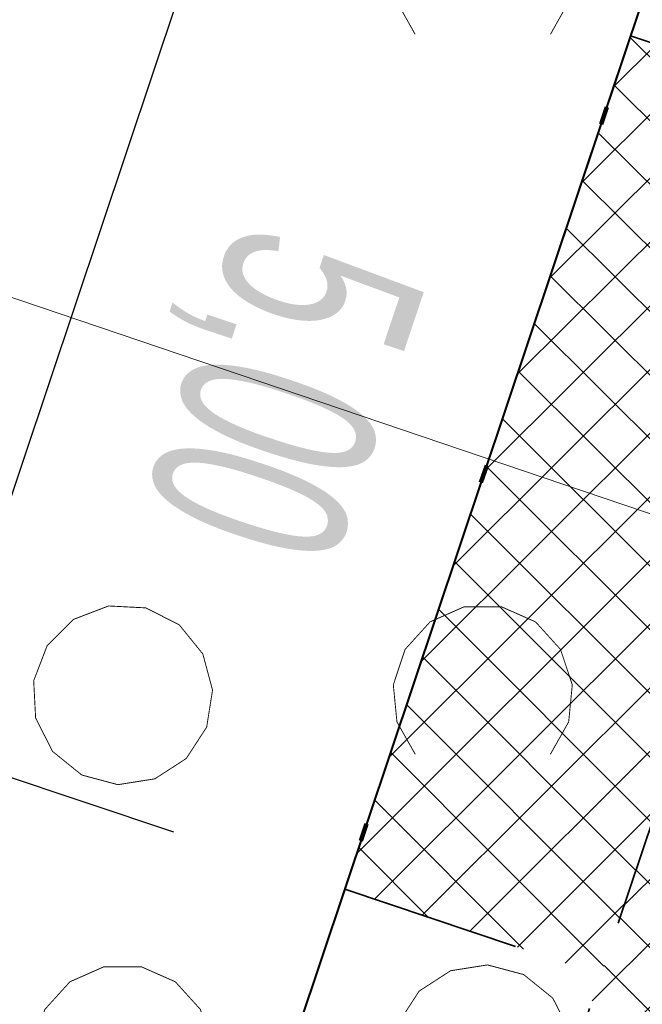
# Model space of a CAD drawing. Header units: metres. Extents: x 6599773 to 13199707, y 5688499 to 11377233.
# Tile 62 of 256: x 6599895.57 to 6599899.02, y 5688723.76 to 5688729.23. Entities that reach past the tile are written whole.
import ezdxf
from ezdxf import colors
from ezdxf.entities.mleader import LeaderData, LeaderLine
from ezdxf.math import Vec2, Vec3

# ---------------------------------------------------------------- set-up
doc = ezdxf.new("R2010")
doc.units = ezdxf.units.M
doc.header["$MEASUREMENT"] = 0
for name, pattern in [('1', [0]), ('9', [1, 0, -1]), ('BTO', [0]), ('BUF', [0]), ('BUG', [1.5, 1, -0.5])]:
    doc.linetypes.add(name, pattern=pattern)
doc.layers.get('0').update_dxf_attribs({"linetype": 'CONTINUOUS', "lineweight": 5})
doc.layers.get('Defpoints').update_dxf_attribs({"linetype": 'CONTINUOUS', "lineweight": 9})
for name, color, linetype, lineweight in [('_kolor chodnik', 50, '1', 0), ('_kolor zjazdy kostka', 7, '1', 0), ('_kolor zjazdy tłuczeń', 30, '1', 0), ('_kolor ścieżka', 10, '1', 0), ('_kraweznik', 7, 'CONTINUOUS', 35), ('_linie rozgran', 100, '9', 90), ('_obrzeze', 10, 'BUG', 35), ('_opis drzewa', 7, 'BUF', 25), ('_opis zjazdy', 7, '1', 18), ('_opiszjazd', 7, '1', 20), ('OTZ_L_1', 7, 'CONTINUOUS', 5)]:
    doc.layers.add(name, color=color, linetype=linetype, lineweight=lineweight)
doc.layers.add('_kolor jezdnia', color=7, linetype='1', lineweight=0, true_color=0x00dbdb)
doc.layers.add('_podział mój', color=7, linetype='BTO', lineweight=40, true_color=0xdb70ff)
doc.styles.add('opis', font='ARIALN.TTF', dxfattribs={"width": 0.7, "height": 1.1})
doc.styles.add('opis drzewa', font='ARIALN.TTF', dxfattribs={"width": 0.7, "height": 1.6})
doc.dimstyles.new('opi', dxfattribs={"dimtxt": 1.1, "dimasz": 0.6, "dimexe": 1, "dimexo": 1, "dimgap": 0.5, "dimtad": 1, "dimzin": 1, "dimtxsty": 'opis', "dimblk": 'ARCHTICK', "dimcen": 2.5, "dimadec": 3, "dimazin": 0, "dimtfac": 1, "dimtmove": 0, "dimatfit": 3, "dimfxl": 1, "dimarcsym": 0})
pattern_1 = [(45, (0, 0), (-0.1767766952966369, 0.1767766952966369), []), (135, (0, 0), (-0.1767766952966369, -0.1767766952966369), [])]

# ---------------------------------------------------------------- blocks, each defined once
blk = doc.blocks.new('_Dot')
at = {"color": 0, "linetype": 'ByBlock', "lineweight": -2}
blk.add_line((-0.5, 0), (-1, 0), dxfattribs=at)
at = {"color": 0, "linetype": 'ByBlock', "const_width": 0.5}
blk.add_lwpolyline([(-0.25, 0, 1), (0.25, 0, 1)], format="xyb", close=True, dxfattribs=at)
blk = doc.blocks.new('_ArchTick')
at = {"color": 0, "linetype": 'ByBlock', "const_width": 0.15}
blk.add_lwpolyline([(-0.5, -0.5), (0.5, 0.5)], dxfattribs=at)
blk = doc.blocks.new('*D328')
at = {"layer": '_opis zjazdy', "color": 0, "lineweight": -2, "transparency": 16777216}
for p, q in [((6599898.011492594, 5688729.454071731), (6599895.687864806, 5688730.23189847)), ((6599896.636145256, 5688729.914464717), (6599895.048976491, 5688725.173062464)), ((6599896.424323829, 5688724.712669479), (6599894.10069604, 5688725.490496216))]:
    blk.add_line(p, q, dxfattribs=at)
at = {"layer": 'Defpoints', "color": 0, "transparency": 16777216}
for p in [(6599898.959773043, 5688729.136637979), (6599895.048976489, 5688725.173062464), (6599897.372604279, 5688724.395235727)]:
    blk.add_point(p, dxfattribs=at)
at = {"layer": '_opis zjazdy', "color": 0, "lineweight": -2, "transparency": 16777216, "xscale": 0.6, "yscale": 0.6, "zscale": 0.6}
for p, rotation in [((6599896.636145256, 5688729.914464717), 71.4922000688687), ((6599895.048976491, 5688725.173062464), 251.4922000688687)]:
    blk.add_blockref('_ArchTick', p, dxfattribs=dict(at, rotation=rotation))
at = {"layer": '_opis zjazdy', "color": 0, "transparency": 16777216, "insert": (6599896.943562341, 5688727.175206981), "char_height": 1.1, "attachment_point": 5, "rotation": 251.49220006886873, "style": 'opis'}
blk.add_mtext('5,00', dxfattribs=at)
blk = doc.blocks.new('2_OTZK')
at = {"color": 7, "const_width": 0.005000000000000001}
for points in [[(-0.6431084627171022, 0.6411612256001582), (-0.8175084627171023, 0.5279612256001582), (-1.022908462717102, 0.4954612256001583), (-1.223708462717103, 0.5492612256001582), (-1.385308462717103, 0.6800612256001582), (-1.479708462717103, 0.8653612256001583), (-1.490508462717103, 1.072961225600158), (-1.416008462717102, 1.267061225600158), (-1.269008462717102, 1.414061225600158), (-1.074908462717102, 1.488561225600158), (-0.8673084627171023, 1.477761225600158), (-0.6820084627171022, 1.383361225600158), (-0.5512084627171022, 1.221761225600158), (-0.4974084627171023, 1.020961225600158), (-0.5299084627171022, 0.8155612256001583), (-0.6431084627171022, 0.6411612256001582)], [(0.6282915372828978, 0.6640612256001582), (0.5264915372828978, 0.8442612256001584), (0.5063915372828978, 1.050261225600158), (0.5714915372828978, 1.246761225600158), (0.7104915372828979, 1.400161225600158), (0.8997915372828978, 1.483961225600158), (1.106791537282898, 1.483961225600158), (1.296091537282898, 1.400161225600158), (1.435091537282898, 1.246761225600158), (1.500191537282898, 1.050261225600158), (1.480091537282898, 0.8442612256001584), (1.378291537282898, 0.6640612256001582)], [(-1.372308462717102, -1.335238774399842), (-1.473808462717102, -1.154938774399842), (-1.493508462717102, -0.9491387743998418), (-1.428308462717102, -0.7528387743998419), (-1.289208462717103, -0.5997387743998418), (-1.100108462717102, -0.5160387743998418), (-0.8933084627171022, -0.5160387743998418), (-0.7042084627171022, -0.5997387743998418), (-0.5651084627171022, -0.7528387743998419), (-0.4999084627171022, -0.9491387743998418), (-0.5196084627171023, -1.154938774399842), (-0.6211084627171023, -1.335238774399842)], [(0.6496915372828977, -0.6516387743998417), (0.8240915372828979, -0.5384387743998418), (1.029491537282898, -0.5059387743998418), (1.230291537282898, -0.5597387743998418), (1.391891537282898, -0.6905387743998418), (1.486291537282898, -0.8758387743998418), (1.497091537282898, -1.083438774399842), (1.422591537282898, -1.277538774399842), (1.275591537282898, -1.424538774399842), (1.081491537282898, -1.499038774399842), (0.8738915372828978, -1.488238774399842), (0.6885915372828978, -1.393838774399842), (0.5577915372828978, -1.232238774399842), (0.5039915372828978, -1.031438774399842), (0.5364915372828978, -0.8260387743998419), (0.6496915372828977, -0.6516387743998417)]]:
    blk.add_lwpolyline(points, dxfattribs=at)

msp = doc.modelspace()

# ---------------------------------------------------------------- hatches: boundary and pattern name
at = {"layer": '_kolor chodnik'}
h = msp.add_hatch(dxfattribs=at)
h.set_pattern_fill('ANSI37', color=256, scale=2)
h.set_pattern_definition(pattern_1)
h.paths.add_polyline_path([(6599849.938171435, 5688542.085872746), (6599852.232147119, 5688548.938742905), (6599853.573135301, 5688548.489851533), (6599853.827082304, 5688549.248475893), (6599851.793849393, 5688549.929093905), (6599849.895278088, 5688548.982823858), (6599847.823506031, 5688542.793750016)])
edge = h.paths.add_edge_path()
edge.add_line((6600018.106075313, 5689087.454911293), (6600022.42781917, 5689091.229234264))
edge.add_line((6600022.42781917, 5689091.229234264), (6600020.233254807, 5689093.742094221))
edge.add_line((6600020.233254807, 5689093.742094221), (6600017.159471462, 5689091.057656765))
edge.add_arc((6600023.275194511, 5689085.3851404), 8.341433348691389, 137.1531559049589, 148.8016577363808)
edge.add_line((6600016.140105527, 5689089.706021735), (6600018.106075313, 5689087.454911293))
h.paths.add_polyline_path([(6600038.501784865, 5689187.592294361), (6600037.906968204, 5689187.700586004), (6600037.63829624, 5689186.224843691), (6600038.240083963, 5689186.115282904)])
h.paths.add_polyline_path([(6600069.098302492, 5689360.276020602), (6600068.321239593, 5689360.413462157), (6600068.064048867, 5689358.936495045), (6600068.836639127, 5689358.799546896)])
h.paths.add_polyline_path([(6600082.393785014, 5689362.950258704), (6600082.941124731, 5689366.103121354), (6600081.481377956, 5689366.361351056), (6600080.923159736, 5689363.210828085)])
h.paths.add_polyline_path([(6600074.022236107, 5689388.065861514), (6600072.983907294, 5689388.249860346), (6600072.723374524, 5689386.77253894), (6600073.760538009, 5689386.588865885)])
h.paths.add_polyline_path([(6600105.613104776, 5689486.405659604), (6600106.749499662, 5689489.711933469), (6600105.298891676, 5689490.233346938), (6600104.143487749, 5689486.917306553)], flags=17)
h.paths.add_polyline_path([(6600132.519778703, 5689678.737346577), (6600131.761827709, 5689678.896110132), (6600131.444670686, 5689677.429261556), (6600132.212256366, 5689677.269208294)])
h.paths.add_polyline_path([(6600156.649397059, 5689798.7449027), (6600156.48800471, 5689797.958860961), (6600157.450195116, 5689797.757316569), (6600157.615023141, 5689798.542205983)])
h.paths.add_polyline_path([(6600189.055358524, 5689948.643107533), (6600187.902868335, 5689948.884512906), (6600187.600024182, 5689947.417400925), (6600188.748131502, 5689947.176379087)])
edge = h.paths.add_edge_path()
edge.add_line((6600204.459383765, 5690032.969035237), (6600204.153258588, 5690031.227801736))
edge.add_arc((6600202.328347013, 5690027.299936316), 4.331100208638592, 41.85300125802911, 65.08011549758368, ccw=False)
edge.add_arc((6600032.90393149, 5690051.979071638), 174.020003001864, 352.8070218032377, 353.495463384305)
edge.add_arc((6600202.372679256, 5690027.343587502), 5.999999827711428, 55.12102442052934, 69.64815978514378)
edge = h.paths.add_edge_path()
edge.add_line((6600205.046027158, 5690040.265402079), (6600204.972740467, 5690038.483452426))
edge.add_arc((6600203.986269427, 5690044.401803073), 5.999999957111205, 279.4630688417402, 294.9140560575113)
edge.add_line((6600206.513819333, 5690038.960158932), (6600206.607027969, 5690041.030672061))
edge.add_arc((6600203.986269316, 5690044.401803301), 4.270000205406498, 284.3702444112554, 307.86193139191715, ccw=False)
edge = h.paths.add_edge_path()
edge.add_arc((6600203.547470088, 5690044.558759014), 6.446878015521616, 324.4350091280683, 356.2013368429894, ccw=False)
edge.add_arc((6600203.986269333, 5690044.401803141), 6.00000007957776, 323.2169970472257, 357.4193489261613)
h.paths.add_polyline_path([(6600208.910055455, 5690121.713696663), (6600208.146285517, 5690121.748120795), (6600207.125602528, 5690121.794124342), (6600209.971605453, 5690121.665851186)])
edge = h.paths.add_edge_path()
edge.add_line((6600238.769818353, 5690481.648294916), (6600240.338176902, 5690490.873746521))
edge.add_line((6600240.338176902, 5690490.873746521), (6600241.251295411, 5690510.829461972))
edge.add_line((6600241.251295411, 5690510.829461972), (6600239.524022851, 5690510.928942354))
edge.add_line((6600239.524022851, 5690510.928942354), (6600238.633343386, 5690491.167757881))
edge.add_line((6600238.633343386, 5690491.167757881), (6600234.579716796, 5690467.661262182))
edge.add_line((6600234.579716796, 5690467.661262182), (6600234.449796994, 5690464.966873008))
edge.add_arc((6600242.443669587, 5690464.607462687), 8.00194818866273, 177.4256738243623, 268.2543056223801)
edge.add_line((6600242.199903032, 5690456.609228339), (6600242.216657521, 5690457.359274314))
edge.add_line((6600242.216657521, 5690457.359274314), (6600242.305257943, 5690458.836738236))
edge.add_arc((6600242.444504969, 5690464.607952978), 5.772894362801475, 177.0298084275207, 268.6178439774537, ccw=False)
edge.add_line((6600236.679365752, 5690464.907083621), (6600236.951876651, 5690470.95443634))
edge.add_line((6600236.951876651, 5690470.95443634), (6600238.150786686, 5690478.210832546))
edge.add_line((6600238.150786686, 5690478.210832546), (6600238.769818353, 5690481.648294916))
h.paths.add_polyline_path([(6600238.769818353, 5690481.648294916), (6600238.150786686, 5690478.210832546), (6600239.670056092, 5690477.930590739), (6600240.266710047, 5690481.376366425)], flags=17)
edge = h.paths.add_edge_path()
edge.add_line((6600223.366500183, 5690460.339976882), (6600223.276803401, 5690457.948865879))
edge.add_arc((6600221.105749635, 5690465.64864014), 7.999999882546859, 285.7465040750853, 299.8464885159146)
edge.add_line((6600225.08717264, 5690458.709744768), (6600225.240084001, 5690461.623695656))
edge.add_arc((6600221.105749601, 5690465.648640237), 5.769999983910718, 293.06724420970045, 315.7681070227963, ccw=False)
edge = h.paths.add_edge_path()
edge.add_arc((6600220.025145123, 5690444.676291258), 5.77000016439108, 37.996647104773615, 59.94382588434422, ccw=False)
edge.add_line((6600224.572175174, 5690448.22839199), (6600224.817793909, 5690451.081798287))
edge.add_arc((6600220.025145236, 5690444.676291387), 7.999999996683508, 53.19588653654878, 68.15166733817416)
edge.add_line((6600223.00235276, 5690452.101669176), (6600222.91504296, 5690449.670427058))
edge = h.paths.add_edge_path()
edge.add_arc((6600221.105749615, 5690465.648640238), 7.999999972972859, 328.0222308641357, 357.0132597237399)
edge.add_line((6600229.094882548, 5690465.23180147), (6600229.218816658, 5690467.593604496))
edge.add_line((6600229.218816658, 5690467.593604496), (6600228.218919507, 5690467.645774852))
edge.add_line((6600228.218919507, 5690467.645774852), (6600227.891778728, 5690461.411918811))
h.paths.add_polyline_path([(6600200.980142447, 5690012.236744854), (6600202.31727834, 5690011.956662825), (6600202.522293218, 5690012.935421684), (6600201.182321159, 5690013.216097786)])
h.paths.add_polyline_path([(6600196.457878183, 5689983.98337835), (6600195.202332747, 5689984.246370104), (6600194.899091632, 5689982.777335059), (6600196.150355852, 5689982.515240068)])
edge = h.paths.add_edge_path()
edge.add_line((6600112.305909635, 5689517.99101877), (6600112.691041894, 5689519.807934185))
edge.add_line((6600112.691041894, 5689519.807934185), (6600113.245521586, 5689522.423769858))
edge.add_line((6600113.245521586, 5689522.423769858), (6600111.553124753, 5689522.782507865))
edge.add_line((6600111.553124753, 5689522.782507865), (6600107.405864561, 5689503.217226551))
edge.add_line((6600107.405864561, 5689503.217226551), (6600099.494506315, 5689480.361667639))
edge.add_line((6600099.494506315, 5689480.361667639), (6600099.182814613, 5689478.891218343))
edge.add_arc((6600107.008997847, 5689477.232359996), 8.000059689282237, 168.0325629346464, 257.7529108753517)
edge.add_line((6600105.311960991, 5689469.414366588), (6600105.784990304, 5689471.593619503))
edge.add_arc((6600107.008927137, 5689477.232314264), 5.769999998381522, 168.0321375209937, 257.7533362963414, ccw=False)
edge.add_line((6600101.364343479, 5689478.42879883), (6600101.647245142, 5689479.76342708))
edge.add_line((6600101.647245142, 5689479.76342708), (6600104.143487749, 5689486.917306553))
edge.add_line((6600104.143487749, 5689486.917306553), (6600105.298891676, 5689490.233346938))
edge.add_line((6600105.298891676, 5689490.233346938), (6600108.240043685, 5689498.809726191))
edge.add_line((6600108.240043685, 5689498.809726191), (6600112.305909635, 5689517.99101877))
h.paths.add_polyline_path([(6600136.009573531, 5689645.499114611), (6600138.333647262, 5689645.012304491), (6600138.661671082, 5689646.578318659), (6600134.869459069, 5689647.372651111)])
at = {"layer": '_kolor jezdnia'}
h = msp.add_hatch(dxfattribs=at)
h.set_pattern_fill('ANSI37', color=256, scale=2.2)
h.set_pattern_definition([(311.9999999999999, (0, 0), (0.2043648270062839, 0.1840109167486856), []), (41.99999999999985, (0, 0), (-0.1840109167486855, 0.2043648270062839), [])])
edge = h.paths.add_edge_path()
edge.add_line((6599833.066047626, 5688539.933393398), (6599850.649511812, 5688527.983462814))
edge.add_arc((6599857.337592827, 5688536.653968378), 10.95025544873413, 169.5012687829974, 232.3548431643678, ccw=False)
edge.add_arc((6599858.085851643, 5688536.618142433), 11.69295282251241, 162.2507788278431, 169.9967502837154, ccw=False)
edge.add_line((6599846.949484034, 5688540.182754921), (6599847.823506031, 5688542.793750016))
edge.add_line((6599847.823506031, 5688542.793750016), (6599849.895278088, 5688548.982823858))
edge.add_line((6599849.895278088, 5688548.982823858), (6599852.434748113, 5688556.56906746))
edge.add_line((6599852.434748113, 5688556.56906746), (6599928.48625871, 5688783.760284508))
edge.add_line((6599928.48625871, 5688783.760284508), (6599931.025728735, 5688791.34652811))
edge.add_line((6599931.025728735, 5688791.34652811), (6599996.657773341, 5688987.411326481))
edge.add_line((6599996.657773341, 5688987.411326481), (6599999.197243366, 5688994.997570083))
edge.add_line((6599999.197243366, 5688994.997570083), (6600021.930100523, 5689062.908193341))
edge.add_line((6600021.930100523, 5689062.908193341), (6600017.620224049, 5689067.371531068))
edge.add_line((6600017.620224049, 5689067.371531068), (6600016.714558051, 5689064.654078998))
edge.add_line((6600016.714558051, 5689064.654078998), (6600012.423620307, 5689051.835617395))
edge.add_line((6600012.423620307, 5689051.835617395), (6600009.884150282, 5689044.249373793))
edge.add_line((6600009.884150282, 5689044.249373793), (6599977.53516164, 5688947.612159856))
edge.add_line((6599977.53516164, 5688947.612159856), (6599974.995691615, 5688940.025916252))
edge.add_line((6599974.995691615, 5688940.025916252), (6599942.096912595, 5688841.746295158))
edge.add_line((6599942.096912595, 5688841.746295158), (6599939.557442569, 5688834.160051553))
edge.add_line((6599939.557442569, 5688834.160051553), (6599882.679288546, 5688664.246042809))
edge.add_line((6599882.679288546, 5688664.246042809), (6599880.139818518, 5688656.659799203))
edge.add_line((6599880.139818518, 5688656.659799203), (6599852.464543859, 5688573.984527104))
edge.add_line((6599852.464543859, 5688573.984527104), (6599842.470137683, 5688544.127903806))
edge.add_arc((6599835.706422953, 5688546.652910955), 7.219660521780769, 248.54809133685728, 339.52856074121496, ccw=False)
h.paths.add_polyline_path([(6600044.653202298, 5689172.271628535), (6600046.276244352, 5689181.431901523), (6600047.759199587, 5689189.801539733), (6600051.0603021, 5689208.432603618), (6600052.368792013, 5689215.817578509), (6600054.808584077, 5689229.587499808), (6600056.11707399, 5689236.972474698), (6600057.346666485, 5689243.912161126), (6600058.655146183, 5689251.297078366), (6600058.831439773, 5689252.292060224), (6600060.098987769, 5689259.445963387), (6600060.139929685, 5689259.677035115), (6600061.407468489, 5689266.830886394), (6600072.329030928, 5689328.470998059), (6600073.637511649, 5689335.855921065), (6600077.337304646, 5689356.73715072), (6600078.820259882, 5689365.106788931), (6600081.142794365, 5689378.214921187), (6600082.53851694, 5689386.092227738), (6600095.187867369, 5689457.483787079), (6600091.082877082, 5689465.8405575), (6600089.043088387, 5689454.328211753), (6600087.870641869, 5689447.711051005), (6600087.560133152, 5689445.958573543), (6600086.562151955, 5689440.326076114), (6600082.433200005, 5689417.022719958), (6600080.95024477, 5689408.65308175), (6600077.202698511, 5689387.502337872), (6600075.719743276, 5689379.132699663), (6600073.469199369, 5689366.430874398), (6600071.986244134, 5689358.061236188), (6600069.986864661, 5689346.776955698), (6600068.591142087, 5689338.899649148), (6600065.559290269, 5689321.78820693), (6600064.163567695, 5689313.91090038), (6600059.719426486, 5689288.828650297), (6600058.323703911, 5689280.951343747), (6600057.563846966, 5689276.662793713), (6600056.168124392, 5689268.785487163), (6600054.804920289, 5689261.091711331), (6600053.409197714, 5689253.214404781), (6600053.264817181, 5689252.399536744), (6600051.869094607, 5689244.522230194), (6600051.183555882, 5689240.653124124), (6600049.787833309, 5689232.775817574), (6600046.593849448, 5689214.749319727), (6600045.198126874, 5689206.872013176), (6600044.41754409, 5689202.466488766), (6600042.934588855, 5689194.096850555), (6600036.429952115, 5689157.38538759), (6600034.94699688, 5689149.01574938), (6600030.579776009, 5689124.367629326), (6600027.529365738, 5689107.151445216), (6600024.895072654, 5689094.014582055), (6600030.583685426, 5689094.264316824), (6600032.945013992, 5689106.191885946), (6600043.170247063, 5689163.901990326)])
edge = h.paths.add_edge_path()
edge.add_line((6600111.106812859, 5689535.144351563), (6600111.256844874, 5689535.85214863))
edge.add_line((6600111.256844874, 5689535.85214863), (6600112.915748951, 5689543.678261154))
edge.add_line((6600112.915748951, 5689543.678261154), (6600117.304772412, 5689564.384094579))
edge.add_line((6600117.304772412, 5689564.384094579), (6600119.067357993, 5689572.699339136))
edge.add_line((6600119.067357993, 5689572.699339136), (6600120.087667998, 5689577.512794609))
edge.add_line((6600120.087667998, 5689577.512794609), (6600121.64289057, 5689584.849775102))
edge.add_line((6600121.64289057, 5689584.849775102), (6600128.436769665, 5689616.900852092))
edge.add_line((6600128.436769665, 5689616.900852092), (6600129.991992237, 5689624.237832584))
edge.add_line((6600129.991992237, 5689624.237832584), (6600132.660554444, 5689636.827148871))
edge.add_line((6600132.660554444, 5689636.827148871), (6600133.208838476, 5689639.444704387))
edge.add_line((6600133.208838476, 5689639.444704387), (6600134.848957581, 5689647.274775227))
edge.add_line((6600134.848957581, 5689647.274775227), (6600138.97649476, 5689666.979995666))
edge.add_line((6600138.97649476, 5689666.979995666), (6600140.51410642, 5689674.320687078))
edge.add_line((6600140.51410642, 5689674.320687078), (6600145.209128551, 5689696.735129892))
edge.add_line((6600145.209128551, 5689696.735129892), (6600146.746740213, 5689704.075821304))
edge.add_line((6600146.746740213, 5689704.075821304), (6600151.462308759, 5689726.588354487))
edge.add_line((6600151.462308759, 5689726.588354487), (6600152.999920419, 5689733.929045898))
edge.add_line((6600152.999920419, 5689733.929045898), (6600155.244070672, 5689744.642813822))
edge.add_line((6600155.244070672, 5689744.642813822), (6600156.781682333, 5689751.983505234))
edge.add_line((6600156.781682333, 5689751.983505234), (6600161.635515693, 5689775.156126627))
edge.add_line((6600161.635515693, 5689775.156126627), (6600163.378142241, 5689783.475576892))
edge.add_line((6600163.378142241, 5689783.475576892), (6600163.850769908, 5689785.731942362))
edge.add_line((6600163.850769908, 5689785.731942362), (6600167.028500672, 5689800.90270461))
edge.add_line((6600167.028500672, 5689800.90270461), (6600179.490888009, 5689860.399222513))
edge.add_line((6600179.490888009, 5689860.399222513), (6600181.233514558, 5689868.718672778))
edge.add_line((6600181.233514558, 5689868.718672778), (6600181.84713393, 5689871.648144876))
edge.add_line((6600181.84713393, 5689871.648144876), (6600183.38474559, 5689878.988836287))
edge.add_line((6600183.38474559, 5689878.988836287), (6600184.935818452, 5689886.393792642))
edge.add_line((6600184.935818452, 5689886.393792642), (6600186.575937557, 5689894.223863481))
edge.add_line((6600186.575937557, 5689894.223863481), (6600194.051338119, 5689929.912074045))
edge.add_line((6600194.051338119, 5689929.912074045), (6600195.691457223, 5689937.742144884))
edge.add_line((6600195.691457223, 5689937.742144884), (6600202.915799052, 5689972.231779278))
edge.add_line((6600202.915799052, 5689972.231779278), (6600204.555918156, 5689980.061850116))
edge.add_line((6600204.555918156, 5689980.061850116), (6600206.062781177, 5689987.255744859))
edge.add_line((6600206.062781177, 5689987.255744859), (6600207.702900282, 5689995.085815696))
edge.add_line((6600207.702900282, 5689995.085815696), (6600210.232559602, 5690007.162628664))
edge.add_line((6600210.232559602, 5690007.162628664), (6600211.694938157, 5690014.144150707))
edge.add_arc((6600028.177652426, 5690052.584442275), 187.5000004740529, 348.1696294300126, 357.4195276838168)
edge.add_line((6600215.487522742, 5690044.142720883), (6600208.310270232, 5690026.480446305))
edge.add_arc((6600032.903933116, 5690051.97907145), 177.2500013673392, 348.1696294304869, 351.7289130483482, ccw=False)
edge.add_line((6600206.38894146, 5690015.640182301), (6600205.966941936, 5690013.625519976))
edge.add_line((6600205.966941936, 5690013.625519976), (6600204.326822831, 5690005.795449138))
edge.add_line((6600204.326822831, 5690005.795449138), (6600197.076961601, 5689971.183982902))
edge.add_line((6600197.076961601, 5689971.183982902), (6600195.334335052, 5689962.864532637))
edge.add_line((6600195.334335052, 5689962.864532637), (6600193.44722506, 5689953.855305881))
edge.add_line((6600193.44722506, 5689953.855305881), (6600191.909227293, 5689946.512771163))
edge.add_line((6600191.909227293, 5689946.512771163), (6600185.49684423, 5689915.899498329))
edge.add_line((6600185.49684423, 5689915.899498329), (6600183.856521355, 5689908.068454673))
edge.add_line((6600183.856521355, 5689908.068454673), (6600182.066605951, 5689899.523243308))
edge.add_line((6600182.066605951, 5689899.523243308), (6600180.32407057, 5689891.204228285))
edge.add_line((6600180.32407057, 5689891.204228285), (6600174.320344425, 5689862.541919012))
edge.add_line((6600174.320344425, 5689862.541919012), (6600172.577809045, 5689854.222903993))
edge.add_line((6600172.577809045, 5689854.222903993), (6600163.663810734, 5689811.666703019))
edge.add_line((6600163.663810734, 5689811.666703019), (6600162.023782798, 5689803.837067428))
edge.add_line((6600162.023782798, 5689803.837067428), (6600160.924220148, 5689798.587659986))
edge.add_line((6600160.924220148, 5689798.587659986), (6600159.279208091, 5689790.734229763))
edge.add_line((6600159.279208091, 5689790.734229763), (6600157.107250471, 5689780.365115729))
edge.add_line((6600157.107250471, 5689780.365115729), (6600155.462238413, 5689772.511685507))
edge.add_line((6600155.462238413, 5689772.511685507), (6600153.380318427, 5689762.572418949))
edge.add_line((6600153.380318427, 5689762.572418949), (6600151.735124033, 5689754.718118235))
edge.add_line((6600151.735124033, 5689754.718118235), (6600148.586504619, 5689739.686336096))
edge.add_line((6600148.586504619, 5689739.686336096), (6600146.885007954, 5689731.563243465))
edge.add_line((6600146.885007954, 5689731.563243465), (6600141.75088822, 5689707.052510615))
edge.add_line((6600141.75088822, 5689707.052510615), (6600140.110896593, 5689699.223048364))
edge.add_line((6600140.110896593, 5689699.223048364), (6600133.483561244, 5689667.583574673))
edge.add_line((6600133.483561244, 5689667.583574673), (6600131.860394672, 5689659.834436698))
edge.add_line((6600131.860394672, 5689659.834436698), (6600131.740984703, 5689659.26436315))
edge.add_line((6600131.740984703, 5689659.26436315), (6600130.117814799, 5689651.515209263))
edge.add_line((6600130.117814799, 5689651.515209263), (6600127.278733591, 5689637.961189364))
edge.add_line((6600127.278733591, 5689637.961189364), (6600126.924568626, 5689636.290366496))
edge.add_line((6600126.924568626, 5689636.290366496), (6600125.166244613, 5689627.995226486))
edge.add_line((6600125.166244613, 5689627.995226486), (6600118.009503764, 5689594.232298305))
edge.add_line((6600118.009503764, 5689594.232298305), (6600116.251179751, 5689585.937158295))
edge.add_line((6600116.251179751, 5689585.937158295), (6600113.665314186, 5689573.737975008))
edge.add_line((6600113.665314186, 5689573.737975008), (6600111.898534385, 5689565.402943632))
edge.add_line((6600111.898534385, 5689565.402943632), (6600104.889982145, 5689532.33911599))
edge.add_line((6600104.889982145, 5689532.33911599), (6600103.226635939, 5689524.492047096))
edge.add_line((6600103.226635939, 5689524.492047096), (6600096.623876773, 5689493.342605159))
edge.add_line((6600096.623876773, 5689493.342605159), (6600094.968986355, 5689485.53542763))
edge.add_line((6600094.968986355, 5689485.53542763), (6600094.300101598, 5689482.379870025))
edge.add_line((6600094.300101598, 5689482.379870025), (6600099.182814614, 5689478.891218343))
edge.add_line((6600099.182814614, 5689478.891218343), (6600099.494506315, 5689480.361667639))
edge.add_line((6600099.494506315, 5689480.361667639), (6600111.106812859, 5689535.144351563))
edge = h.paths.add_edge_path()
edge.add_arc((6600239.213891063, 5690851.4003676), 10.0000000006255, -2.8342403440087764, 76.13703556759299, ccw=False)
edge.add_line((6600249.201658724, 5690850.905901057), (6600249.082723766, 5690848.503524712))
edge.add_line((6600249.082723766, 5690848.503524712), (6600247.016487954, 5690806.767468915))
edge.add_line((6600247.016487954, 5690806.767468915), (6600246.092398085, 5690789.152178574))
edge.add_line((6600246.092398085, 5690789.152178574), (6600233.768116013, 5690572.015170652))
edge.add_line((6600233.768116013, 5690572.015170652), (6600228.959056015, 5690465.29620206))
edge.add_line((6600228.959056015, 5690465.29620206), (6600234.588724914, 5690465.017134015))
edge.add_line((6600234.588724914, 5690465.017134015), (6600239.26254019, 5690571.767576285))
edge.add_line((6600239.26254019, 5690571.767576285), (6600252.505038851, 5690806.400146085))
edge.add_line((6600252.505038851, 5690806.400146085), (6600254.569211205, 5690848.094521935))
edge.add_arc((6600262.559425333, 5690847.6989487), 7.999999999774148, 76.13703557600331, 177.1657596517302, ccw=False)
edge.add_line((6600264.476229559, 5690855.465921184), (6600241.609896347, 5690861.109083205))
edge = h.paths.add_edge_path()
edge.add_line((6600250.031475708, 5690451.625307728), (6600250.231741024, 5690455.772579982))
edge.add_line((6600250.231741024, 5690455.772579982), (6600246.257763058, 5690456.417303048))
edge.add_line((6600246.257763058, 5690456.417303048), (6600242.171761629, 5690456.61060902))
edge.add_arc((6600242.563100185, 5690464.586983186), 7.985968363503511, 176.9123644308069, 267.1911945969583, ccw=False)
edge.add_line((6600234.588724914, 5690465.017134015), (6600228.959056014, 5690465.29620206))
edge.add_arc((6600220.965133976, 5690465.657286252), 8.002072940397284, 267.8289300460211, 357.413716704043, ccw=False)
edge.add_line((6600220.661989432, 5690457.660957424), (6600212.406915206, 5690458.119572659))
edge.add_line((6600212.406915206, 5690458.119572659), (6600208.431872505, 5690457.817501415))
edge.add_line((6600208.431872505, 5690457.817501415), (6600208.233912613, 5690454.548331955))
edge.add_line((6600208.233912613, 5690454.548331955), (6600212.129565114, 5690453.127270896))
edge.add_line((6600212.129565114, 5690453.127270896), (6600218.640548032, 5690452.76554962))
edge.add_line((6600218.640548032, 5690452.76554962), (6600216.486747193, 5690452.885205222))
edge.add_line((6600216.486747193, 5690452.885205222), (6600220.46890539, 5690452.663974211))
edge.add_arc((6600220.025145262, 5690444.676291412), 7.999999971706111, -0.3386579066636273, 86.8201700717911, ccw=False)
edge.add_line((6600228.025005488, 5690444.629006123), (6600227.803602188, 5690439.649256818))
edge.add_line((6600227.803602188, 5690439.649256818), (6600226.885525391, 5690435.936828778))
edge.add_line((6600226.885525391, 5690435.936828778), (6600225.534849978, 5690405.967249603))
edge.add_line((6600225.534849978, 5690405.967249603), (6600226.115199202, 5690402.187514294))
edge.add_line((6600226.115199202, 5690402.187514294), (6600213.445139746, 5690121.008786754))
edge.add_line((6600213.445139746, 5690121.008786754), (6600213.352800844, 5690118.960058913))
edge.add_line((6600213.352800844, 5690118.960058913), (6600209.980184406, 5690044.131649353))
edge.add_arc((6600203.986269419, 5690044.401803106), 5.999999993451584, 257.4162346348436, 357.41934921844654, ccw=False)
edge.add_line((6600202.679069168, 5690038.545931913), (6600201.589735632, 5690033.666039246))
edge.add_line((6600201.589735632, 5690033.666039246), (6600203.67987942, 5690033.199458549))
edge.add_arc((6600202.372679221, 5690027.343587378), 5.999999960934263, -8.27108729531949, 77.41623506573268, ccw=False)
edge.add_line((6600208.310270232, 5690026.480446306), (6600215.487522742, 5690044.142720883))
edge.add_line((6600215.487522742, 5690044.142720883), (6600216.199687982, 5690059.944661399))
edge.add_line((6600216.199687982, 5690059.944661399), (6600216.537356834, 5690067.437056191))
edge.add_line((6600216.537356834, 5690067.437056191), (6600223.893528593, 5690230.66011469))
edge.add_line((6600223.893528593, 5690230.66011469), (6600224.231197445, 5690238.152509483))
edge.add_line((6600224.231197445, 5690238.152509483), (6600233.507835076, 5690443.987992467))
edge.add_arc((6600241.499722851, 5690443.627812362), 7.999999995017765, 87.29208981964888, 177.4195277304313, ccw=False)
edge.add_line((6600241.877677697, 5690451.618879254), (6600246.021541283, 5690451.422886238))
edge.add_line((6600246.021541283, 5690451.422886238), (6600246.427694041, 5690451.443388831))
edge.add_line((6600246.427694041, 5690451.443388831), (6600246.793970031, 5690451.461878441))
edge.add_line((6600246.793970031, 5690451.461878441), (6600250.031475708, 5690451.625307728))
edge = h.paths.add_edge_path()
edge.add_line((6600007.33756506, 5689086.20374581), (6600006.980466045, 5689080.740822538))
edge.add_line((6600006.980466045, 5689080.740822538), (6600007.229745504, 5689080.720859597))
edge.add_line((6600007.229745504, 5689080.720859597), (6600008.093335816, 5689080.601653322))
edge.add_line((6600008.093335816, 5689080.601653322), (6600008.702681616, 5689080.53831051))
edge.add_arc((6600008.140193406, 5689070.554142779), 9.999999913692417, -18.557800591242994, 86.77547804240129, ccw=False)
edge.add_line((6600017.620224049, 5689067.371531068), (6600021.930100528, 5689062.908193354))
edge.add_arc((6599734.83819726, 5689159.011261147), 302.7499967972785, 341.4922000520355, 343.8640860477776)
edge.add_arc((6600034.895369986, 5689072.315877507), 9.581213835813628, 98.63328270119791, 164.5273290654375, ccw=False)
edge.add_line((6600033.457137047, 5689081.788529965), (6600033.832640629, 5689081.798737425))
edge.add_line((6600033.832640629, 5689081.798737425), (6600034.422462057, 5689082.05700874))
edge.add_line((6600034.422462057, 5689082.05700874), (6600036.833623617, 5689082.139040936))
edge.add_line((6600036.833623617, 5689082.139040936), (6600036.730225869, 5689087.148851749))
edge.add_line((6600036.730225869, 5689087.148851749), (6600036.579860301, 5689087.134303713))
edge.add_arc((6600036.479565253, 5689093.136286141), 6.002820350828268, 169.1687651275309, 270.9573417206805, ccw=False)
edge.add_line((6600030.583685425, 5689094.264316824), (6600024.895072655, 5689094.014582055))
edge.add_arc((6600015.200558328, 5689096.162123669), 9.929528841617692, 271.0943432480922, 347.5094668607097, ccw=False)
edge.add_arc((6600014.909438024, 5689089.646776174), 3.446070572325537, 264.4236009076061, 278.0194998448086, ccw=False)
edge.add_line((6600014.574573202, 5689086.217014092), (6600014.299554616, 5689086.232508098))
edge.add_line((6600014.299554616, 5689086.232508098), (6600010.474232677, 5689086.448019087))
edge.add_line((6600010.474232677, 5689086.448019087), (6600007.33756506, 5689086.20374581))
edge = h.paths.add_edge_path()
edge.add_line((6600105.490725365, 5689463.953528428), (6600106.927559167, 5689464.047234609))
edge.add_line((6600106.927559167, 5689464.047234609), (6600107.835, 5689468.66))
edge.add_line((6600107.835, 5689468.66), (6600105.311960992, 5689469.414366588))
edge.add_arc((6600107.008997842, 5689477.232359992), 8.000059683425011, 168.0325628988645, 257.7529109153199, ccw=False)
edge.add_line((6600099.182814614, 5689478.891218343), (6600094.300101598, 5689482.379870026))
edge.add_arc((6600586.245114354, 5689378.10423892), 502.8750369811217, 168.032376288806, 169.9522165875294)
edge.add_line((6600091.082877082, 5689465.8405575), (6600095.187867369, 5689457.483787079))
edge.add_arc((6600103.06517392, 5689456.088064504), 8.000000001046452, 77.7533362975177, 169.9524553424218, ccw=False)
edge.add_line((6600104.762140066, 5689463.906012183), (6600105.490725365, 5689463.953528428))
at = {"layer": '_kolor zjazdy kostka'}
h = msp.add_hatch(dxfattribs=at)
h.set_pattern_fill('ANSI37', color=256, scale=2)
h.set_pattern_definition(pattern_1)
h.paths.add_polyline_path([(6600244.137440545, 5690813.934732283), (6600242.369522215, 5690814.022127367), (6600242.097568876, 5690808.528921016), (6600243.865482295, 5690808.44142671)])
h.paths.add_polyline_path([(6600247.012128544, 5690806.679412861), (6600247.44273645, 5690815.377295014), (6600247.393289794, 5690814.378518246), (6600247.113277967, 5690808.722537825)])
h.paths.add_polyline_path([(6600242.297085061, 5690788.088808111), (6600240.958726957, 5690788.155683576), (6600240.648818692, 5690782.664569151), (6600241.987258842, 5690782.599147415)])
h.paths.add_polyline_path([(6600245.558275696, 5690780.919298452), (6600246.037231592, 5690789.405686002), (6600244.985820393, 5690788.453468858), (6600244.612601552, 5690781.981345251)])
h.paths.add_polyline_path([(6600241.348405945, 5690723.711515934), (6600242.272017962, 5690722.691689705), (6600242.749709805, 5690731.155680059), (6600241.698138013, 5690730.203317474), (6600241.472690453, 5690726.27550499)])
h.paths.add_polyline_path([(6600225.772794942, 5690394.589141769), (6600224.731429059, 5690393.637598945), (6600224.461246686, 5690387.644646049), (6600225.412923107, 5690386.603142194)])
h.paths.add_polyline_path([(6600223.012390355, 5690333.280720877), (6600223.372595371, 5690341.272607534), (6600222.32835346, 5690340.318436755), (6600222.058239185, 5690334.324941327)])
h.paths.add_polyline_path([(6600215.496388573, 5690166.390602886), (6600215.856593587, 5690174.382489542), (6600214.812834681, 5690173.428760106), (6600214.542018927, 5690167.435062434)])
h.paths.add_polyline_path([(6600212.446537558, 5690121.053392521), (6600213.399499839, 5690120.010473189), (6600213.788744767, 5690128.503024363), (6600212.745135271, 5690127.54943145)])
h.paths.add_polyline_path([(6600209.977420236, 5690121.665589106), (6600210.225142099, 5690127.162117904), (6600207.346107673, 5690127.291879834), (6600207.119593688, 5690121.794395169)])
h.paths.add_polyline_path([(6600207.950178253, 5690070.725854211), (6600204.880846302, 5690070.828947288), (6600204.643784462, 5690065.333808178), (6600207.702521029, 5690065.204598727)])
h.paths.add_polyline_path([(6600200.981479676, 5690012.236464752), (6600199.969248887, 5690007.339980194), (6600201.282587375, 5690007.064882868), (6600202.31726072, 5690011.956666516)])
h.paths.add_polyline_path([(6600193.613960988, 5689970.406358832), (6600192.398010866, 5689970.660657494), (6600191.286205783, 5689965.274578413), (6600192.486379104, 5689965.023185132)])
h.paths.add_polyline_path([(6600189.061271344, 5689948.671423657), (6600189.984133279, 5689953.050774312), (6600188.818902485, 5689953.32186217), (6600187.908781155, 5689948.91282903)])
h.paths.add_polyline_path([(6600180.976201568, 5689915.317449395), (6600179.952861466, 5689910.421322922), (6600181.008474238, 5689910.200199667), (6600182.033843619, 5689915.09540201)])
h.paths.add_polyline_path([(6600176.508279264, 5689893.538690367), (6600177.476023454, 5689893.335973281), (6600178.603605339, 5689898.719146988), (6600177.636002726, 5689898.922290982)])
h.paths.add_polyline_path([(6600179.28182965, 5689859.401159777), (6600180.522246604, 5689860.211927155), (6600181.057490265, 5689860.561775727), (6600183.598022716, 5689860.029600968), (6600184.726606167, 5689865.412570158), (6600182.186324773, 5689865.943033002), (6600181.604764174, 5689866.832779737), (6600181.024456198, 5689867.720610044)])
h.paths.add_polyline_path([(6600160.20081012, 5689810.862606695), (6600159.232772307, 5689811.065842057), (6600158.207991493, 5689806.171529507), (6600159.17573568, 5689805.968812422)])
h.paths.add_polyline_path([(6600156.493917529, 5689797.987177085), (6600155.463416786, 5689793.068691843), (6600156.431160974, 5689792.865974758), (6600157.461419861, 5689797.784520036)])
edge = h.paths.add_edge_path()
edge.add_arc((6600173.111981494, 5689800.679690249), 5.999999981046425, 204.6731153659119, 239.5411154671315, ccw=False)
edge.add_arc((6600173.162096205, 5689800.685330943), 6.047914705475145, 168.3203586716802, 204.5234866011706, ccw=False)
edge.add_line((6600167.239404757, 5689801.909666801), (6600163.65166784, 5689784.781499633))
edge.add_arc((6600169.524220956, 5689783.551410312), 5.999999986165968, 139.2146049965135, 168.1696294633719, ccw=False)
edge.add_arc((6600169.524220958, 5689783.551410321), 5.999999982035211, 96.80962310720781, 139.2146050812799, ccw=False)
edge.add_line((6600168.81279652, 5689789.509083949), (6600170.070461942, 5689795.507731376))
h.paths.add_polyline_path([(6600163.526364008, 5689776.866746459), (6600166.051243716, 5689776.337874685), (6600167.179826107, 5689781.720838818), (6600164.653945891, 5689782.24992016), (6600163.941148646, 5689783.340449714), (6600163.493329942, 5689784.025580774), (6600161.750703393, 5689775.706130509), (6600162.438017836, 5689776.155376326)])
h.paths.add_polyline_path([(6600152.614191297, 5689774.643430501), (6600153.639138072, 5689779.536616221), (6600152.646757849, 5689779.74492896), (6600151.646447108, 5689774.846147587)])
h.paths.add_polyline_path([(6600150.121074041, 5689767.466820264), (6600148.177624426, 5689758.167954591), (6600149.115997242, 5689757.971390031), (6600151.066362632, 5689767.268392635)])
h.paths.add_polyline_path([(6600142.970741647, 5689739.332500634), (6600141.888449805, 5689734.142420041), (6600144.036614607, 5689733.695518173), (6600145.123068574, 5689738.882330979)])
h.paths.add_polyline_path([(6600136.256357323, 5689701.052153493), (6600137.154085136, 5689700.864096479), (6600138.287960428, 5689706.274871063), (6600137.38649247, 5689706.464182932)])
h.paths.add_polyline_path([(6600130.081494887, 5689667.099389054), (6600129.212847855, 5689667.281639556), (6600128.083282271, 5689661.898895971), (6600128.953953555, 5689661.716447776)])
h.paths.add_polyline_path([(6600128.397394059, 5689659.030340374), (6600127.554144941, 5689659.207226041), (6600126.493408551, 5689653.810049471), (6600127.269860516, 5689653.647397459)])
h.paths.add_polyline_path([(6600134.990411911, 5689640.633636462), (6600137.30714639, 5689640.148363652), (6600138.339560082, 5689645.040620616), (6600136.015486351, 5689645.500958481), (6600135.435178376, 5689646.388788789), (6600134.8548704, 5689647.276619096), (6600133.214751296, 5689639.446548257), (6600134.102581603, 5689640.026856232)])
h.paths.add_polyline_path([(6600122.164164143, 5689634.294831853), (6600121.024067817, 5689628.914244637), (6600122.015114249, 5689628.705875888), (6600123.155614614, 5689634.086346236)])
h.paths.add_polyline_path([(6600114.542075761, 5689593.450769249), (6600113.493359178, 5689593.398339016), (6600112.364315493, 5689588.045694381), (6600113.29076438, 5689587.547532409)])
h.paths.add_polyline_path([(6600110.194543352, 5689572.941097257), (6600109.207819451, 5689573.148880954), (6600108.06771793, 5689567.768269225), (6600109.050143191, 5689567.53521504)])
h.paths.add_polyline_path([(6600119.083213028, 5689565.540446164), (6600119.089125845, 5689565.542290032), (6600121.462438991, 5689565.065690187), (6600122.598093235, 5689570.447168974), (6600120.229622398, 5689570.949214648), (6600119.651446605, 5689571.8119627), (6600119.073270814, 5689572.72765526), (6600117.310757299, 5689564.412754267)])
h.paths.add_polyline_path([(6600101.698666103, 5689532.937884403), (6600100.730666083, 5689533.141679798), (6600099.694214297, 5689528.250234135), (6600100.669121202, 5689528.045267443)])
h.paths.add_polyline_path([(6600094.06402112, 5689496.827028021), (6600093.080194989, 5689497.033910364), (6600092.036590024, 5689492.143967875), (6600093.038865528, 5689491.933250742)])
h.paths.add_polyline_path([(6600083.709836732, 5689453.749808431), (6600082.738586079, 5689448.336231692), (6600084.647281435, 5689448.027407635), (6600085.606840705, 5689453.416583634)])
h.paths.add_polyline_path([(6600084.434394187, 5689446.825895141), (6600083.731191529, 5689446.921126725), (6600082.928047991, 5689442.491821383), (6600083.649300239, 5689442.394910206)])
h.paths.add_polyline_path([(6600078.04194071, 5689410.721110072), (6600078.996952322, 5689416.137564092), (6600078.0548333, 5689416.304853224), (6600077.111232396, 5689410.886043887)])
h.paths.add_polyline_path([(6600072.911565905, 5689386.768652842), (6600071.96046622, 5689381.312635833), (6600072.800073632, 5689381.163221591), (6600073.76645083, 5689386.590709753)])
h.paths.add_polyline_path([(6600082.887400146, 5689379.432062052), (6600085.278102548, 5689379.034943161), (6600086.160383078, 5689383.956496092), (6600083.759726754, 5689384.355378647), (6600083.152078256, 5689385.224725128), (6600082.544429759, 5689386.094071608), (6600081.148707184, 5689378.216765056), (6600082.018053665, 5689378.824413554)])
h.paths.add_polyline_path([(6600080.731401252, 5689363.247695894), (6600080.041469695, 5689363.369939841), (6600079.433821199, 5689364.239286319), (6600078.8261727, 5689365.108632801), (6600077.343217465, 5689356.73899459), (6600078.212563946, 5689357.346643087), (6600079.081910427, 5689357.954291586), (6600081.429189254, 5689357.564866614), (6600082.388748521, 5689362.980514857)])
h.paths.add_polyline_path([(6600069.104215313, 5689360.304336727), (6600070.063917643, 5689365.720487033), (6600069.2708267, 5689365.861009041), (6600068.327152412, 5689360.441778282)])
h.paths.add_polyline_path([(6600066.55061698, 5689345.891799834), (6600065.546169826, 5689346.069805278), (6600064.677796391, 5689341.145792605), (6600065.678290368, 5689340.968483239)])
h.paths.add_polyline_path([(6600061.138656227, 5689321.077501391), (6600060.270282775, 5689316.15348863), (6600061.250715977, 5689315.979734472), (6600062.127590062, 5689320.902245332)])
h.paths.add_polyline_path([(6600055.325252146, 5689288.11325564), (6600054.456878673, 5689283.189242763), (6600055.410852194, 5689283.020177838), (6600056.28317863, 5689287.917022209)])
h.paths.add_polyline_path([(6600048.045675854, 5689182.819289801), (6600050.371939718, 5689182.407116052), (6600051.314445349, 5689187.67761207), (6600048.980409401, 5689188.064690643), (6600048.372760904, 5689188.934037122), (6600047.765112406, 5689189.803383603), (6600046.306982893, 5689181.603992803), (6600046.972918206, 5689182.069462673)])
h.paths.add_polyline_path([(6600040.943690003, 5689201.374141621), (6600039.339175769, 5689201.66987967), (6600038.429882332, 5689196.244216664), (6600039.984130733, 5689195.958493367)])
h.paths.add_polyline_path([(6600032.993704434, 5689156.473759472), (6600032.278185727, 5689156.600537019), (6600031.299242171, 5689151.188930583), (6600032.034145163, 5689151.058111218)])
h.paths.add_polyline_path([(6600026.309179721, 5689123.603833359), (6600025.417362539, 5689118.683970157), (6600026.271201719, 5689118.532684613), (6600027.143528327, 5689123.456001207)])
h.paths.add_polyline_path([(6600013.302986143, 5689054.462576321), (6600015.84245617, 5689062.048819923), (6600014.576741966, 5689061.417973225), (6600012.672139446, 5689055.728290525)])
h.paths.add_polyline_path([(6599974.547216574, 5688938.686171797), (6599977.086686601, 5688946.272415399), (6599975.820972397, 5688945.641568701), (6599973.916369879, 5688939.951886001)])
h.paths.add_polyline_path([(6599942.102825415, 5688841.748139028), (6599940.837111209, 5688841.117292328), (6599938.932508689, 5688835.427609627), (6599939.563355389, 5688834.161895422)])
h.paths.add_polyline_path([(6599882.685201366, 5688664.247886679), (6599881.419487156, 5688663.617039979), (6599879.514884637, 5688657.927357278), (6599880.145731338, 5688656.661643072)])
h.paths.add_polyline_path([(6599851.799762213, 5688549.930937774), (6599853.832995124, 5688549.250319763), (6599855.420163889, 5688553.991722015), (6599853.386930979, 5688554.672340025), (6599852.913795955, 5688555.621625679), (6599852.440660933, 5688556.570911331), (6599849.901190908, 5688548.984667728)])
h.paths.add_polyline_path([(6600233.581687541, 5690586.458647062), (6600234.520016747, 5690585.337735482), (6600234.976631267, 5690593.42826699), (6600233.922640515, 5690592.499827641)])
h.paths.add_polyline_path([(6600231.728371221, 5690526.750719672), (6600230.676277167, 5690525.793817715), (6600230.420013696, 5690519.782861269), (6600231.363586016, 5690518.655686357)])
h.paths.add_polyline_path([(6600237.577122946, 5690639.505119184), (6600236.516490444, 5690638.540451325), (6600236.176926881, 5690632.541599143), (6600237.1204992, 5690631.41442423)])
h.paths.add_polyline_path([(6600238.927801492, 5690681.139540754), (6600239.8637879, 5690680.021427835), (6600240.320411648, 5690688.112122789), (6600239.268317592, 5690687.155220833)])
h.paths.add_polyline_path([(6600218.122284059, 5690224.814875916), (6600217.079933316, 5690223.862433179), (6600216.809648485, 5690217.865326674), (6600217.762143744, 5690216.822918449)])
h.paths.add_polyline_path([(6600219.363739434, 5690274.535639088), (6600220.315886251, 5690273.493612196), (6600220.675810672, 5690281.480778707), (6600219.633750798, 5690280.528598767)])
h.paths.add_polyline_path([(6600168.75986753, 5689856.554734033), (6600169.729143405, 5689856.351696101), (6600170.857343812, 5689861.737822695), (6600169.889741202, 5689861.940966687)])
h.paths.add_polyline_path([(6600168.841833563, 5689852.115601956), (6600167.871405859, 5689852.319339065), (6600166.844894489, 5689847.425845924), (6600167.816759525, 5689847.221809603)])
at = {"layer": '_kolor zjazdy tłuczeń'}
h = msp.add_hatch(dxfattribs=at)
h.set_pattern_fill('ANSI37', color=256, scale=2)
h.set_pattern_definition(pattern_1)
h.paths.add_polyline_path([(6599900.382193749, 5688728.660487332), (6599898.959773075, 5688729.13663796), (6599897.37260431, 5688724.395235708), (6599898.795024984, 5688723.919085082)])
at = {"layer": '_kolor ścieżka'}
h = msp.add_hatch(dxfattribs=at)
h.set_pattern_fill('ANSI37', color=10, scale=2)
h.set_pattern_definition(pattern_1)
edge = h.paths.add_edge_path()
edge.add_line((6599877.145262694, 5688659.244027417), (6599854.614951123, 5688591.938475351))
edge.add_line((6599854.614951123, 5688591.938475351), (6599854.214414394, 5688589.387325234))
edge.add_line((6599854.214414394, 5688589.387325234), (6599839.435327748, 5688545.233719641))
edge.add_arc((6599834.52303551, 5688547.748213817), 5.518450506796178, 246.5150871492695, 332.8930934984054, ccw=False)
edge.add_line((6599832.323891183, 5688542.68688393), (6599836.925902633, 5688539.594394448))
edge.add_arc((6599835.881373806, 5688546.528699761), 7.012533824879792, 278.5661808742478, 339.9794081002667)
edge.add_line((6599842.470137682, 5688544.127903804), (6599857.359687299, 5688588.607952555))
edge.add_line((6599857.359687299, 5688588.607952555), (6599857.303782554, 5688591.591210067))
edge.add_line((6599857.303782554, 5688591.591210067), (6599879.508971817, 5688657.925513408))
edge.add_line((6599879.508971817, 5688657.925513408), (6599879.193548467, 5688658.558370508))
edge.add_line((6599879.193548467, 5688658.558370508), (6599877.145262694, 5688659.244027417))
h.paths.add_polyline_path([(6599879.193548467, 5688658.558370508), (6599879.508971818, 5688657.925513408), (6599881.413574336, 5688663.615196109), (6599880.780717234, 5688663.299772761), (6599878.732431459, 5688663.985429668), (6599877.145262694, 5688659.244027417)])
h.paths.add_polyline_path([(6599938.926595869, 5688835.425765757), (6599938.61117252, 5688836.058622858), (6599936.562886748, 5688836.744279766), (6599878.732431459, 5688663.985429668), (6599880.780717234, 5688663.299772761), (6599881.413574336, 5688663.615196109)])
h.paths.add_polyline_path([(6599974.364844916, 5688941.291630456), (6599974.049421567, 5688941.924487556), (6599972.001135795, 5688942.610144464), (6599936.562886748, 5688836.744279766), (6599938.61117252, 5688836.058622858), (6599938.926595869, 5688835.425765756)])
h.paths.add_polyline_path([(6599974.049421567, 5688941.924487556), (6599974.364844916, 5688941.291630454), (6600009.253303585, 5689045.515087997), (6600008.937880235, 5689046.147945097), (6600006.889594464, 5689046.833602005), (6599972.001135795, 5688942.610144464)])
h.paths.add_polyline_path([(6600008.937880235, 5689046.147945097), (6600009.253303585, 5689045.515087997), (6600011.157906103, 5689051.204770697), (6600010.525049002, 5689050.889347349), (6600008.476763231, 5689051.575004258), (6600006.889594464, 5689046.833602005)])
edge = h.paths.add_edge_path()
edge.add_arc((6599858.085851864, 5688536.618142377), 11.69295304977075, 162.2507788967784, 169.9967501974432)
edge.add_line((6599846.570656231, 5688538.649255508), (6599849.824991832, 5688528.706403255))
edge.add_line((6599849.824991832, 5688528.706403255), (6599853.135519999, 5688528.731057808))
edge.add_line((6599853.135519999, 5688528.731057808), (6599849.868997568, 5688538.728963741))
edge.add_line((6599849.868997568, 5688538.728963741), (6599850.886451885, 5688541.768438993))
edge.add_line((6599850.886451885, 5688541.768438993), (6599849.938171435, 5688542.085872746))
edge.add_line((6599849.938171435, 5688542.085872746), (6599847.823506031, 5688542.793750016))
edge.add_line((6599847.823506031, 5688542.793750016), (6599846.949484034, 5688540.182754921))
edge = h.paths.add_edge_path()
edge.add_arc((6600008.743460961, 5689068.123037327), 7.659999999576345, 341.4922000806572, 372.1491631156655)
edge.add_line((6600016.231900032, 5689069.735141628), (6600014.371922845, 5689078.374983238))
edge.add_arc((6600008.140193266, 5689070.554142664), 10.00000004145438, 51.45178747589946, 78.26461791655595)
edge.add_line((6600010.174112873, 5689080.345116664), (6600010.018184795, 5689077.577393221))
edge.add_arc((6600009.814745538, 5689075.098871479), 2.486856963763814, 14.594442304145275, 85.30763078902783, ccw=False)
edge.add_line((6600012.221360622, 5689075.725498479), (6600013.747330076, 5689068.637167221))
edge.add_line((6600013.747330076, 5689068.637167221), (6600013.596857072, 5689066.921144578))
edge.add_line((6600013.596857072, 5689066.921144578), (6600008.476763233, 5689051.575004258))
edge.add_line((6600008.476763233, 5689051.575004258), (6600010.525049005, 5689050.88934735))
edge.add_line((6600010.525049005, 5689050.88934735), (6600011.157906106, 5689051.204770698))
edge.add_line((6600011.157906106, 5689051.204770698), (6600016.00728921, 5689065.691494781))

# ---------------------------------------------------------------- linework, layer by layer
at = {"layer": '_kraweznik'}
msp.add_line((6599897.372604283, 5688724.39523572), (6599898.959773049, 5688729.136637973), dxfattribs=at)
at = {"layer": '_linie rozgran', "lineweight": 90, "ltscale": 2}
msp.add_lwpolyline([(6600030.348422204, 5689076.243038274), (6599864.024958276, 5688580.051650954), (6599850.199901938, 5688538.618809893), (6599851.513, 5688534.393), (6599854.081261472, 5688528.283242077), (6599846.604379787, 5688533.136720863), (6599838.554236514, 5688539.011790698), (6599831.01, 5688544.560000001), (6599831.36575498, 5688545.645937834), (6599834.825033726, 5688543.342750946), (6599838.712247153, 5688545.593856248), (6599853.455783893, 5688589.641253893), (6599853.466151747, 5688593.232024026), (6600012.715234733, 5689068.96212712)], dxfattribs=at)
at = {"layer": '_obrzeze'}
for p, q in [((6600013.484863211, 5689066.53586856), (6599854.614951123, 5688591.938475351)), ((6599898.959773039, 5688729.136637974), (6599900.382193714, 5688728.660487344)), ((6599897.372604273, 5688724.395235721), (6599898.795024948, 5688723.919085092))]:
    msp.add_line(p, q, dxfattribs=at)
at = {"layer": '_opiszjazd'}
msp.add_line((6599903.096026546, 5688725.115525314), (6599885.34014935, 5688731.13884002), dxfattribs=at)
at = {"layer": '_podział mój'}
msp.add_line((6600012.715234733, 5689068.96212712), (6599853.466151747, 5688593.232024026), dxfattribs=at)

# ---------------------------------------------------------------- block references
at = {"layer": 'OTZ_L_1', "color": 7}
for p in [(6599899.136, 5688730.481), (6599897.136, 5688724.481), (6599895.136, 5688722.481)]:
    msp.add_blockref('2_OTZK', p, dxfattribs=at)

# ---------------------------------------------------------------- dimensions: what is measured, and where the dimension line sits
at = {"layer": '_opis zjazdy'}
dim = msp.add_aligned_dim(p1=(6599898.959773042, 5688729.136637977), p2=(6599897.372604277, 5688724.395235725), distance=-2.450359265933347, dimstyle='opi', dxfattribs=at)
dim.commit()
dim.dimension.update_dxf_attribs({"geometry": '*D328', "text_midpoint": (6599896.943562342, 5688727.175206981)})

# ---------------------------------------------------------------- leaders
at = {"layer": '_opis drzewa'}
ml = msp.add_multileader_mtext('Standard', dxfattribs=at)
ml.set_content('64', color=256, style='opis drzewa')
ml.set_leader_properties()
ml.set_arrow_properties(name='DOT')
ml.build(insert=Vec2(0, 0))
ml.multileader.update_dxf_attribs({"dogleg_length": 1, "arrow_head_size": 0.3})
ctx = ml.context
ctx.base_point, ctx.char_height, ctx.arrow_head_size, ctx.landing_gap_size, ctx.plane_origin = Vec3(6599892.077336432, 5688724.063300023), 1.6, 0.3, 0.3, Vec3(6599896.755561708, 5688719.282950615)
ctx.text_align_type = 2
notes = []
notes.append((ctx, [(0, (1, 1, 0), (6599894.995208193, 5688724.063300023), (-1, 0), 1, [(0, [(6599896.755561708, 5688719.282950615)], 0, [])])]))
ctx.mtext.insert, ctx.mtext.rotation, ctx.mtext.alignment, ctx.mtext.flow_direction = Vec3(6599893.695208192, 5688724.876942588), -4.660029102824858, 3, 5
for ctx, leaders in notes:
    for number, flags, end, landing, length, lines in leaders:
        leader = LeaderData()
        leader.index, (leader.has_last_leader_line, leader.has_dogleg_vector, leader.attachment_direction) = number, flags
        leader.last_leader_point, leader.dogleg_vector, leader.dogleg_length = Vec3(end), Vec3(landing), length
        for number, points, colour, breaks in lines:
            line = LeaderLine()
            line.index, line.vertices, line.color, line.breaks = number, Vec3.list(points), colors.encode_raw_color(colour), breaks
            leader.lines.append(line)
        ctx.leaders.append(leader)

doc.saveas('drawing.dxf')
